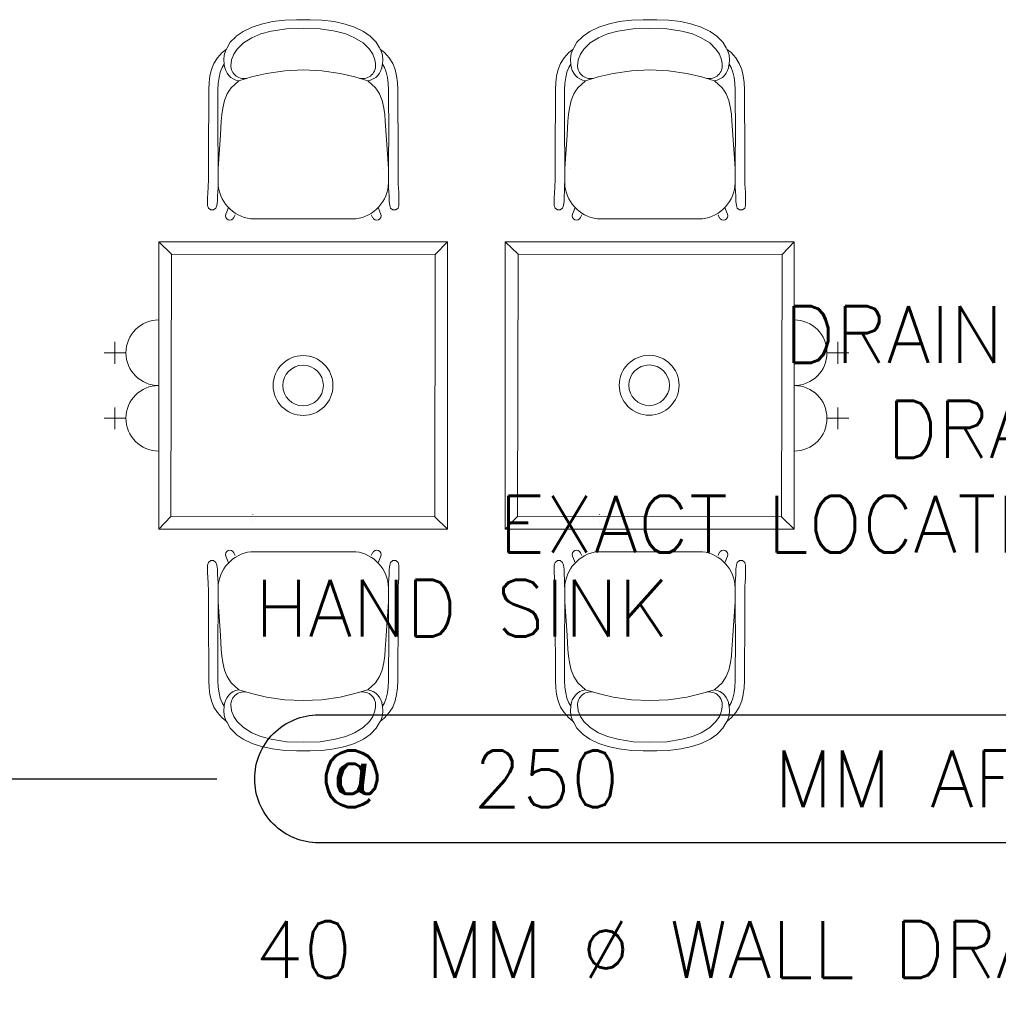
# Model space of a CAD drawing. Header units: millimetres. Extents: x -750 to 57307, y -2234 to 18901.
# Tile 28 of 102: x 8256 to 10835, y 13440 to 16036. Entities that reach past the tile are written whole.
import ezdxf
from ezdxf.enums import TextEntityAlignment as Align

# ---------------------------------------------------------------- set-up
doc = ezdxf.new("R2010")
doc.units = ezdxf.units.MM
doc.header["$MEASUREMENT"] = 0
doc.layers.add('GREY SCALE', color=9, linetype='Continuous', lineweight=0, true_color=0x808080)
doc.layers.add('GREYSCALE', color=9, linetype='Continuous', lineweight=0, true_color=0x808080)
doc.layers.add('LINE', color=7, linetype='Continuous')
doc.layers.add('PLUMBING-DW-TR-LVL-TAG', color=7, linetype='Continuous')
doc.layers.add('WASTE WATER-TEXT', color=7, linetype='Continuous', lineweight=20)
doc.styles.add('Oswald Light', font='txt')
doc.styles.add('ROMANS-100', font='romans.shx')
doc.styles.get("Standard").update_dxf_attribs({"font": 'arial.ttf'})
doc.dimstyles.new('MDS-50', dxfattribs={"dimtxt": 100, "dimasz": 100, "dimexe": 50, "dimexo": 50, "dimgap": 25, "dimtad": 1, "dimdec": 0, "dimtxsty": 'Oswald Light', "dimcen": 0, "dimdle": 1.5875, "dimazin": 0, "dimtfac": 1, "dimtdec": 0, "dimtix": 1, "dimtmove": 0, "dimatfit": 0, "dimfxl": 1, "dimfrac": 2, "dimtolj": 1, "dimarcsym": 0})

# ---------------------------------------------------------------- blocks, each defined once
blk = doc.blocks.new('FLOOR PLAN')
at = {"layer": 'GREYSCALE'}
for p, q in [((8813.1, 15920.1), (8813.2, 15920.8)), ((9193.9, 15920.1), (9193.8, 15920.8)), ((9726.8, 15920.1), (9727, 15920.8)), ((10107.6, 15920.1), (10107.5, 15920.8)), ((8793.6, 15908.1), (8793.6, 15908.2)), ((9003.5, 15903.8), (9003.5, 15903.8)), ((9213.4, 15908.1), (9213.4, 15908.2)), ((9707.4, 15908.1), (9707.4, 15908.2)), ((9917.3, 15903.8), (9917.2, 15903.8)), ((10127.1, 15908.1), (10127.1, 15908.2)), ((8793.4, 15642.8), (8793.4, 15642.9)), ((9213.6, 15642.8), (9213.6, 15642.9)), ((9707.2, 15642.8), (9707.2, 15642.9)), ((10127.3, 15642.8), (10127.3, 15642.9)), ((8622.3, 15449.9), (8655.7, 15417.8)), ((9383.6, 15449.9), (9351.5, 15416.5)), ((9536, 15449.9), (9569.5, 15417.8)), ((10297.4, 15449.9), (10265.3, 15416.5)), ((8622.3, 15244.2), (8622.3, 15071.4)), ((10297.4, 15244.2), (10297.4, 15071.4)), ((8507.1, 15186.6), (8507.1, 15129)), ((10412.6, 15186.6), (10412.6, 15129)), ((8535.9, 15157.8), (8478.3, 15157.8)), ((10383.8, 15157.8), (10441.4, 15157.8)), ((8622.3, 15071.4), (8622.3, 14898.6)), ((10297.4, 15071.4), (10297.4, 14898.6)), ((8507.1, 15013.8), (8507.1, 14956.2)), ((10412.6, 15013.8), (10412.6, 14956.2)), ((8535.9, 14985), (8478.3, 14985)), ((10383.8, 14985), (10441.4, 14985)), ((8622.3, 14693), (8654.4, 14726.4)), ((8870.1, 14730.9), (8870.1, 14730.6)), ((9383.6, 14693), (9350.1, 14725.1)), ((9536, 14693), (9568.1, 14726.4)), ((9783.8, 14730.9), (9783.8, 14730.6)), ((10297.4, 14693), (10263.9, 14725.1)), ((8870.5, 14713.1), (8870.5, 14712.8)), ((9784.2, 14713.1), (9784.2, 14712.8)), ((8793.4, 14501.4), (8793.4, 14501.4)), ((9213.6, 14501.4), (9213.6, 14501.4)), ((9707.2, 14501.4), (9707.2, 14501.4)), ((10127.3, 14501.4), (10127.3, 14501.4)), ((8793.6, 14236.1), (8793.6, 14236.1)), ((9003.5, 14240.4), (9003.5, 14240.4)), ((9213.4, 14236.1), (9213.4, 14236.1)), ((9707.4, 14236.1), (9707.4, 14236.1)), ((9917.3, 14240.4), (9917.2, 14240.4)), ((10127.1, 14236.1), (10127.1, 14236.1)), ((8813.1, 14224.2), (8813.2, 14223.4)), ((9193.9, 14224.2), (9193.8, 14223.4)), ((9726.8, 14224.2), (9727, 14223.4)), ((10107.6, 14224.2), (10107.5, 14223.4))]:
    blk.add_line(p, q, dxfattribs=at)
for points in [[(8844.8, 16005.3), (8868.4, 16016.7), (8893, 16024.7), (8922.4, 16031.1), (8954.7, 16034.9), (8985.5, 16036.1), (9003.5, 16035.9)], [(9162.2, 16005.3), (9138.6, 16016.7), (9114, 16024.7), (9084.5, 16031.1), (9052.3, 16034.9), (9021.5, 16036.1), (9003.5, 16035.9)], [(9758.5, 16005.3), (9782.2, 16016.7), (9806.7, 16024.7), (9836.2, 16031.1), (9868.4, 16034.9), (9899.3, 16036.1), (9917.2, 16035.9)], [(10076, 16005.3), (10052.3, 16016.7), (10027.7, 16024.7), (9998.3, 16031.1), (9966.1, 16034.9), (9935.2, 16036.1), (9917.3, 16035.9)], [(8844.8, 16005.3), (8827, 15992.7), (8825.6, 15991.1), (8811.1, 15976.6), (8802.5, 15961.6), (8800.7, 15958.6), (8800.3, 15957.6), (8795.7, 15946.3), (8795.1, 15941.9), (8794, 15930.8)], [(9115.6, 15998.6), (9087.9, 16005.9), (9048.2, 16012.1), (9003.5, 16013.3), (8958.8, 16012.1), (8919.1, 16005.9), (8891.4, 15998.6), (8868.1, 15988.7), (8845.9, 15974.8)], [(9162.2, 16005.3), (9180, 15992.7), (9181.4, 15991.1), (9195.9, 15976.6), (9204.5, 15961.6), (9206.3, 15958.6), (9206.7, 15957.6), (9211.3, 15946.3), (9211.9, 15941.9), (9213, 15930.8)], [(9758.5, 16005.3), (9740.8, 15992.7), (9739.4, 15991.1), (9724.9, 15976.6), (9716.3, 15961.6), (9714.5, 15958.6), (9714.1, 15957.6), (9709.5, 15946.3), (9708.9, 15941.9), (9707.8, 15930.8)], [(10029.3, 15998.6), (10001.6, 16005.9), (9961.9, 16012.1), (9917.2, 16013.3), (9872.6, 16012.1), (9832.9, 16005.9), (9805.1, 15998.6), (9781.8, 15988.7), (9759.7, 15974.8)], [(10076, 16005.3), (10093.7, 15992.7), (10095.1, 15991.1), (10109.6, 15976.6), (10118.2, 15961.6), (10120, 15958.6), (10120.4, 15957.6), (10125, 15946.3), (10125.6, 15941.9), (10126.7, 15930.8)], [(8775.6, 15546.3), (8773.3, 15539.1), (8767.2, 15534.7), (8759.7, 15534.7), (8753.6, 15539.1), (8751.3, 15546.3), (8751.3, 15546.5), (8751.3, 15546.7), (8751.3, 15566.3), (8751.5, 15578.8), (8752.8, 15594.2), (8753.2, 15599.5), (8753.3, 15610.1), (8753.4, 15628.5), (8753.4, 15674), (8754.2, 15851.6), (8755.2, 15870.3), (8757.4, 15888), (8761.5, 15904.8), (8767.9, 15920.7), (8777.2, 15935.6), (8789.6, 15949.2), (8800.3, 15957.6)], [(9231.4, 15546.3), (9233.7, 15539.1), (9239.8, 15534.7), (9247.3, 15534.7), (9253.4, 15539.1), (9255.7, 15546.3), (9255.7, 15546.5), (9255.7, 15546.7), (9255.7, 15566.3), (9255.5, 15578.8), (9254.2, 15594.2), (9253.8, 15599.5), (9253.7, 15610.1), (9253.6, 15628.5), (9253.6, 15674), (9252.8, 15851.6), (9251.8, 15870.3), (9249.6, 15888), (9245.5, 15904.8), (9239.1, 15920.7), (9229.8, 15935.6), (9217.4, 15949.2), (9206.7, 15957.6)], [(9689.4, 15546.3), (9687, 15539.1), (9680.9, 15534.7), (9673.4, 15534.7), (9667.3, 15539.1), (9665, 15546.3), (9665, 15546.5), (9665, 15546.7), (9665, 15566.3), (9665.3, 15578.8), (9666.6, 15594.2), (9666.9, 15599.5), (9667, 15610.1), (9667.1, 15628.5), (9667.2, 15674), (9668, 15851.6), (9668.9, 15870.3), (9671.2, 15888), (9675.2, 15904.8), (9681.6, 15920.7), (9690.9, 15935.6), (9703.3, 15949.2), (9714.1, 15957.6)], [(10145.1, 15546.3), (10147.4, 15539.1), (10153.5, 15534.7), (10161, 15534.7), (10167.1, 15539.1), (10169.5, 15546.3), (10169.5, 15546.5), (10169.5, 15546.7), (10169.5, 15566.3), (10169.2, 15578.8), (10167.9, 15594.2), (10167.5, 15599.5), (10167.5, 15610.1), (10167.4, 15628.5), (10167.3, 15674), (10166.5, 15851.6), (10165.5, 15870.3), (10163.3, 15888), (10159.2, 15904.8), (10152.8, 15920.7), (10143.6, 15935.6), (10131.1, 15949.2), (10120.4, 15957.6)], [(8795.1, 15918.4), (8789.6, 15909.7), (8784.7, 15897.4), (8781.4, 15883.6), (8779.5, 15868.2), (8778.6, 15850.9), (8778, 15728.7)], [(9211.9, 15918.4), (9217.4, 15909.7), (9222.3, 15897.4), (9225.6, 15883.6), (9227.5, 15868.2), (9228.4, 15850.9), (9229, 15728.7)], [(9708.8, 15918.4), (9703.4, 15909.7), (9698.4, 15897.4), (9695.1, 15883.6), (9693.2, 15868.2), (9692.3, 15850.9), (9691.8, 15728.7)], [(10125.7, 15918.4), (10131.1, 15909.7), (10136, 15897.4), (10139.3, 15883.6), (10141.3, 15868.2), (10142.2, 15850.9), (10142.7, 15728.7)], [(9173.3, 15875), (9139.7, 15885.5), (9100.8, 15894.5), (9052.2, 15901.5), (9003.5, 15903.8), (9003.5, 15903.8), (8954.8, 15901.5), (8906.2, 15894.5), (8867.3, 15885.5), (8833.7, 15875)], [(10087.1, 15875), (10053.4, 15885.5), (10014.5, 15894.5), (9966, 15901.5), (9917.3, 15903.8), (9917.2, 15903.8), (9868.5, 15901.5), (9820, 15894.5), (9781, 15885.5), (9747.4, 15875)], [(8795.9, 15823.2), (8791.1, 15803.2), (8788.8, 15785.9), (8787.3, 15768.6), (8785, 15732.5), (8779.3, 15643.5), (8778.8, 15625.6), (8778.8, 15625.1), (8778.9, 15622.2)], [(9211.1, 15823.2), (9215.9, 15803.2), (9218.2, 15785.9), (9219.7, 15768.6), (9222, 15732.5), (9227.7, 15643.5), (9228.2, 15625.6), (9228.2, 15625.1), (9228.1, 15622.2)], [(9709.6, 15823.2), (9704.9, 15803.2), (9702.5, 15785.9), (9701.1, 15768.6), (9698.7, 15732.5), (9693, 15643.5), (9692.5, 15625.6), (9692.5, 15625.1), (9692.7, 15622.2)], [(10124.9, 15823.2), (10129.6, 15803.2), (10131.9, 15785.9), (10133.4, 15768.6), (10135.7, 15732.5), (10141.4, 15643.5), (10141.9, 15625.6), (10141.9, 15625.1), (10141.8, 15622.2)], [(8775.6, 15546.3), (8777, 15557.4), (8777, 15560.4), (8777.2, 15572.6), (8778, 15581.2), (8778.7, 15594.6), (8778.7, 15599.4), (8778.8, 15609.9), (8778.9, 15628.4), (8778.9, 15673.9), (8778, 15728.7)], [(9231.4, 15546.3), (9230, 15557.4), (9230, 15560.4), (9229.8, 15572.6), (9229, 15581.2), (9228.3, 15594.6), (9228.3, 15599.4), (9228.2, 15609.9), (9228.1, 15628.4), (9228.1, 15673.9), (9229, 15728.7)], [(9689.4, 15546.3), (9690.7, 15557.4), (9690.8, 15560.4), (9691, 15572.6), (9691.7, 15581.2), (9692.4, 15594.6), (9692.4, 15599.4), (9692.5, 15609.9), (9692.6, 15628.4), (9692.7, 15673.9), (9691.8, 15728.7)], [(10145.1, 15546.3), (10143.7, 15557.4), (10143.7, 15560.4), (10143.5, 15572.6), (10142.8, 15581.2), (10142.1, 15594.6), (10142, 15599.4), (10142, 15609.9), (10141.9, 15628.4), (10141.8, 15673.9), (10142.7, 15728.7)], [(8805.1, 15539), (8801.9, 15529), (8799.3, 15523.3), (8799.3, 15523.2), (8798.4, 15518.7), (8799.3, 15514.3), (8801.8, 15510.6), (8805.5, 15508.1), (8809.9, 15507.2), (8814.4, 15508.1), (8818.1, 15510.6), (8820.6, 15514.3), (8820.7, 15514.5), (8824.1, 15521.5)], [(9201.9, 15539), (9205.1, 15529), (9207.7, 15523.3), (9207.7, 15523.2), (9208.6, 15518.7), (9207.7, 15514.3), (9205.2, 15510.6), (9201.5, 15508.1), (9197, 15507.2), (9192.6, 15508.1), (9188.9, 15510.6), (9186.4, 15514.3), (9186.3, 15514.5), (9182.8, 15521.5)], [(9718.9, 15539), (9715.7, 15529), (9713.1, 15523.3), (9713, 15523.2), (9712.1, 15518.7), (9713, 15514.3), (9715.5, 15510.6), (9719.3, 15508.1), (9723.7, 15507.2), (9728.1, 15508.1), (9731.9, 15510.6), (9734.4, 15514.3), (9734.4, 15514.5), (9737.9, 15521.5)], [(10115.6, 15539), (10118.8, 15529), (10121.4, 15523.3), (10121.5, 15523.2), (10122.4, 15518.7), (10121.5, 15514.3), (10119, 15510.6), (10115.2, 15508.1), (10110.8, 15507.2), (10106.4, 15508.1), (10102.6, 15510.6), (10100.1, 15514.3), (10100, 15514.5), (10096.6, 15521.5)], [(8805.1, 14605.2), (8801.9, 14615.3), (8799.3, 14621), (8799.3, 14621.1), (8798.4, 14625.5), (8799.3, 14629.9), (8801.8, 14633.7), (8805.5, 14636.2), (8809.9, 14637.1), (8814.4, 14636.2), (8818.1, 14633.7), (8820.6, 14629.9), (8820.7, 14629.8), (8824.1, 14622.8)], [(9201.9, 14605.2), (9205.1, 14615.3), (9207.7, 14621), (9207.7, 14621.1), (9208.6, 14625.5), (9207.7, 14629.9), (9205.2, 14633.7), (9201.5, 14636.2), (9197, 14637.1), (9192.6, 14636.2), (9188.9, 14633.7), (9186.4, 14629.9), (9186.3, 14629.8), (9182.8, 14622.8)], [(9718.9, 14605.2), (9715.7, 14615.3), (9713.1, 14621), (9713, 14621.1), (9712.1, 14625.5), (9713, 14629.9), (9715.5, 14633.7), (9719.3, 14636.2), (9723.7, 14637.1), (9728.1, 14636.2), (9731.9, 14633.7), (9734.4, 14629.9), (9734.4, 14629.8), (9737.9, 14622.8)], [(10115.6, 14605.2), (10118.8, 14615.3), (10121.4, 14621), (10121.5, 14621.1), (10122.4, 14625.5), (10121.5, 14629.9), (10119, 14633.7), (10115.2, 14636.2), (10110.8, 14637.1), (10106.4, 14636.2), (10102.6, 14633.7), (10100.1, 14629.9), (10100, 14629.8), (10096.6, 14622.8)], [(8775.6, 14598), (8773.3, 14605.1), (8767.2, 14609.6), (8759.7, 14609.6), (8753.6, 14605.1), (8751.3, 14598), (8751.3, 14597.8), (8751.3, 14597.6), (8751.3, 14577.9), (8751.5, 14565.4), (8752.8, 14550), (8753.2, 14544.8), (8753.3, 14534.2), (8753.4, 14515.8), (8753.4, 14470.3), (8754.2, 14292.6), (8755.2, 14273.9), (8757.4, 14256.3), (8761.5, 14239.5), (8767.9, 14223.6), (8777.2, 14208.7), (8789.6, 14195.1), (8800.3, 14186.6)], [(8775.6, 14598), (8777, 14586.9), (8777, 14583.9), (8777.2, 14571.7), (8778, 14563), (8778.7, 14549.6), (8778.7, 14544.8), (8778.8, 14534.3), (8778.9, 14515.9), (8778.9, 14470.4), (8778, 14415.5)], [(9231.4, 14598), (9233.7, 14605.1), (9239.8, 14609.6), (9247.3, 14609.6), (9253.4, 14605.1), (9255.7, 14598), (9255.7, 14597.8), (9255.7, 14597.6), (9255.7, 14577.9), (9255.5, 14565.4), (9254.2, 14550), (9253.8, 14544.8), (9253.7, 14534.2), (9253.6, 14515.8), (9253.6, 14470.3), (9252.8, 14292.6), (9251.8, 14273.9), (9249.6, 14256.3), (9245.5, 14239.5), (9239.1, 14223.6), (9229.8, 14208.7), (9217.4, 14195.1), (9206.7, 14186.6)], [(9231.4, 14598), (9230, 14586.9), (9230, 14583.9), (9229.8, 14571.7), (9229, 14563), (9228.3, 14549.6), (9228.3, 14544.8), (9228.2, 14534.3), (9228.1, 14515.9), (9228.1, 14470.4), (9229, 14415.5)], [(9689.4, 14598), (9687, 14605.1), (9680.9, 14609.6), (9673.4, 14609.6), (9667.3, 14605.1), (9665, 14598), (9665, 14597.8), (9665, 14597.6), (9665, 14577.9), (9665.3, 14565.4), (9666.6, 14550), (9666.9, 14544.8), (9667, 14534.2), (9667.1, 14515.8), (9667.2, 14470.3), (9668, 14292.6), (9668.9, 14273.9), (9671.2, 14256.3), (9675.2, 14239.5), (9681.6, 14223.6), (9690.9, 14208.7), (9703.3, 14195.1), (9714.1, 14186.6)], [(9689.4, 14598), (9690.7, 14586.9), (9690.8, 14583.9), (9691, 14571.7), (9691.7, 14563), (9692.4, 14549.6), (9692.4, 14544.8), (9692.5, 14534.3), (9692.6, 14515.9), (9692.7, 14470.4), (9691.8, 14415.5)], [(10145.1, 14598), (10147.4, 14605.1), (10153.5, 14609.6), (10161, 14609.6), (10167.1, 14605.1), (10169.5, 14598), (10169.5, 14597.8), (10169.5, 14597.6), (10169.5, 14577.9), (10169.2, 14565.4), (10167.9, 14550), (10167.5, 14544.8), (10167.5, 14534.2), (10167.4, 14515.8), (10167.3, 14470.3), (10166.5, 14292.6), (10165.5, 14273.9), (10163.3, 14256.3), (10159.2, 14239.5), (10152.8, 14223.6), (10143.6, 14208.7), (10131.1, 14195.1), (10120.4, 14186.6)], [(10145.1, 14598), (10143.7, 14586.9), (10143.7, 14583.9), (10143.5, 14571.7), (10142.8, 14563), (10142.1, 14549.6), (10142, 14544.8), (10142, 14534.3), (10141.9, 14515.9), (10141.8, 14470.4), (10142.7, 14415.5)], [(8795.9, 14321.1), (8791.1, 14341), (8788.8, 14358.3), (8787.3, 14375.6), (8785, 14411.8), (8779.3, 14500.8), (8778.8, 14518.7), (8778.8, 14519.1), (8778.9, 14522)], [(9211.1, 14321.1), (9215.9, 14341), (9218.2, 14358.3), (9219.7, 14375.6), (9222, 14411.8), (9227.7, 14500.8), (9228.2, 14518.7), (9228.2, 14519.1), (9228.1, 14522)], [(9709.6, 14321.1), (9704.9, 14341), (9702.5, 14358.3), (9701.1, 14375.6), (9698.7, 14411.8), (9693, 14500.8), (9692.5, 14518.7), (9692.5, 14519.1), (9692.7, 14522)], [(10124.9, 14321.1), (10129.6, 14341), (10131.9, 14358.3), (10133.4, 14375.6), (10135.7, 14411.8), (10141.4, 14500.8), (10141.9, 14518.7), (10141.9, 14519.1), (10141.8, 14522)], [(8795.1, 14225.9), (8789.6, 14234.6), (8784.7, 14246.9), (8781.4, 14260.6), (8779.5, 14276.1), (8778.6, 14293.4), (8778, 14415.5)], [(9211.9, 14225.9), (9217.4, 14234.6), (9222.3, 14246.9), (9225.6, 14260.6), (9227.5, 14276.1), (9228.4, 14293.4), (9229, 14415.5)], [(9708.8, 14225.9), (9703.4, 14234.6), (9698.4, 14246.9), (9695.1, 14260.6), (9693.2, 14276.1), (9692.3, 14293.4), (9691.8, 14415.5)], [(10125.7, 14225.9), (10131.1, 14234.6), (10136, 14246.9), (10139.3, 14260.6), (10141.3, 14276.1), (10142.2, 14293.4), (10142.7, 14415.5)], [(9173.3, 14269.2), (9139.7, 14258.8), (9100.8, 14249.8), (9052.2, 14242.8), (9003.5, 14240.4), (9003.5, 14240.4), (8954.8, 14242.8), (8906.2, 14249.8), (8867.3, 14258.8), (8833.7, 14269.2)], [(10087.1, 14269.2), (10053.4, 14258.8), (10014.5, 14249.8), (9966, 14242.8), (9917.3, 14240.4), (9917.2, 14240.4), (9868.5, 14242.8), (9820, 14249.8), (9781, 14258.8), (9747.4, 14269.2)], [(8844.8, 14138.9), (8827, 14151.5), (8825.6, 14153.1), (8811.1, 14167.7), (8802.5, 14182.6), (8800.7, 14185.7), (8800.3, 14186.6), (8795.7, 14198), (8795.1, 14202.4), (8794, 14213.5)], [(9162.2, 14138.9), (9180, 14151.5), (9181.4, 14153.1), (9195.9, 14167.7), (9204.5, 14182.6), (9206.3, 14185.7), (9206.7, 14186.6), (9211.3, 14198), (9211.9, 14202.4), (9213, 14213.5)], [(9758.5, 14138.9), (9740.8, 14151.5), (9739.4, 14153.1), (9724.9, 14167.7), (9716.3, 14182.6), (9714.5, 14185.7), (9714.1, 14186.6), (9709.5, 14198), (9708.9, 14202.4), (9707.8, 14213.5)], [(10076, 14138.9), (10093.7, 14151.5), (10095.1, 14153.1), (10109.6, 14167.7), (10118.2, 14182.6), (10120, 14185.7), (10120.4, 14186.6), (10125, 14198), (10125.6, 14202.4), (10126.7, 14213.5)], [(9115.6, 14145.7), (9087.9, 14138.4), (9048.2, 14132.1), (9003.5, 14130.9), (8958.8, 14132.1), (8919.1, 14138.4), (8891.4, 14145.7), (8868.1, 14155.6), (8845.9, 14169.5)], [(10029.3, 14145.7), (10001.6, 14138.4), (9961.9, 14132.1), (9917.2, 14130.9), (9872.6, 14132.1), (9832.9, 14138.4), (9805.1, 14145.7), (9781.8, 14155.6), (9759.7, 14169.5)], [(8844.8, 14138.9), (8868.4, 14127.6), (8893, 14119.6), (8922.4, 14113.2), (8954.7, 14109.3), (8985.5, 14108.1), (9003.5, 14108.3)], [(9162.2, 14138.9), (9138.6, 14127.6), (9114, 14119.6), (9084.5, 14113.2), (9052.3, 14109.3), (9021.5, 14108.1), (9003.5, 14108.3)], [(9758.5, 14138.9), (9782.2, 14127.6), (9806.7, 14119.6), (9836.2, 14113.2), (9868.4, 14109.3), (9899.3, 14108.1), (9917.2, 14108.3)], [(10076, 14138.9), (10052.3, 14127.6), (10027.7, 14119.6), (9998.3, 14113.2), (9966.1, 14109.3), (9935.2, 14108.1), (9917.3, 14108.3)]]:
    blk.add_lwpolyline(points, dxfattribs=at)
for points in [[(9152.7, 15881.4, 0.526709), (9193.8, 15920.8), (9192.4, 15930.5), (9186.4, 15945.3), (9177.6, 15958.7), (9161.1, 15974.8), (9138.9, 15988.7), (9115.6, 15998.6)], [(10066.4, 15881.4, 0.526709), (10107.5, 15920.8), (10106.2, 15930.5), (10100.1, 15945.3), (10091.3, 15958.7), (10074.8, 15974.8), (10052.6, 15988.7), (10029.3, 15998.6)], [(8854.3, 15881.4, -0.526709), (8813.2, 15920.8), (8814.6, 15930.5), (8820.6, 15945.3), (8829.4, 15958.7), (8845.9, 15974.8)], [(9768.1, 15881.4, -0.526709), (9727, 15920.8), (9728.3, 15930.5), (9734.4, 15945.3), (9743.2, 15958.7), (9759.7, 15974.8)], [(8795.9, 15823.2), (8802.7, 15840.5), (8807.1, 15847.3), (8813.1, 15856.7), (8833.7, 15875, -0.349179), (8795.2, 15916.8), (8795.1, 15918.4), (8794, 15930.8)], [(9211.1, 15823.2), (9204.3, 15840.5), (9199.9, 15847.3), (9193.9, 15856.7), (9173.3, 15875, 0.349179), (9211.8, 15916.8), (9211.9, 15918.4), (9213, 15930.8)], [(9709.6, 15823.2), (9716.4, 15840.5), (9720.8, 15847.3), (9726.8, 15856.7), (9747.4, 15875, -0.349179), (9708.9, 15916.8), (9708.8, 15918.4), (9707.8, 15930.8)], [(10124.9, 15823.2), (10118, 15840.5), (10113.7, 15847.3), (10107.7, 15856.7), (10087.1, 15875, 0.349179), (10125.5, 15916.8), (10125.7, 15918.4), (10126.7, 15930.8)], [(9228.2, 15606.3, -0.369238), (9141.9, 15511), (8865.1, 15511, -0.369238), (8778.8, 15606.3)], [(10142, 15606.3, -0.369238), (10055.6, 15511), (9778.8, 15511, -0.369238), (9692.5, 15606.3)], [(9228.2, 14537.9, 0.369238), (9141.9, 14633.2), (8865.1, 14633.2, 0.369238), (8778.8, 14537.9)], [(10142, 14537.9, 0.369238), (10055.6, 14633.2), (9778.8, 14633.2, 0.369238), (9692.5, 14537.9)], [(8795.9, 14321.1), (8802.7, 14303.8), (8807.1, 14297), (8813.1, 14287.6), (8833.7, 14269.2, 0.349179), (8795.2, 14227.4), (8795.1, 14225.9), (8794, 14213.5)], [(9211.1, 14321.1), (9204.3, 14303.8), (9199.9, 14297), (9193.9, 14287.6), (9173.3, 14269.2, -0.349179), (9211.8, 14227.4), (9211.9, 14225.9), (9213, 14213.5)], [(9709.6, 14321.1), (9716.4, 14303.8), (9720.8, 14297), (9726.8, 14287.6), (9747.4, 14269.2, 0.349179), (9708.9, 14227.4), (9708.8, 14225.9), (9707.8, 14213.5)], [(10124.9, 14321.1), (10118, 14303.8), (10113.7, 14297), (10107.7, 14287.6), (10087.1, 14269.2, -0.349179), (10125.5, 14227.4), (10125.7, 14225.9), (10126.7, 14213.5)], [(8854.3, 14262.8, 0.526709), (8813.2, 14223.4), (8814.6, 14213.7), (8820.6, 14198.9), (8829.4, 14185.6), (8845.9, 14169.5)], [(9152.7, 14262.8, -0.526709), (9193.8, 14223.4), (9192.4, 14213.7), (9186.4, 14198.9), (9177.6, 14185.6), (9161.1, 14169.5), (9138.9, 14155.6), (9115.6, 14145.7)], [(9768.1, 14262.8, 0.526709), (9727, 14223.4), (9728.3, 14213.7), (9734.4, 14198.9), (9743.2, 14185.6), (9759.7, 14169.5)], [(10066.4, 14262.8, -0.526709), (10107.5, 14223.4), (10106.2, 14213.7), (10100.1, 14198.9), (10091.3, 14185.6), (10074.8, 14169.5), (10052.6, 14155.6), (10029.3, 14145.7)]]:
    blk.add_lwpolyline(points, format="xyb", dxfattribs=at)
at = {"layer": 'GREYSCALE', "ltscale": 3}
for points in [[(9383.6, 14693), (8622.3, 14693), (8622.3, 15449.9), (9383.6, 15449.9)], [(10297.4, 14693), (9536, 14693), (9536, 15449.9), (10297.4, 15449.9)], [(9350.1, 14725.1), (8654.4, 14726.4), (8655.7, 15417.8), (9351.5, 15416.5)], [(10263.9, 14725.1), (9568.1, 14726.4), (9569.5, 15417.8), (10265.3, 15416.5)]]:
    blk.add_lwpolyline(points, close=True, dxfattribs=at)
at = {"layer": 'GREYSCALE'}
for centre, radius in [((9002.9, 15071.4), 78.9), ((9915.1, 15072.1), 78.9), ((9002.9, 15071.4), 53.5), ((9915.1, 15072.1), 53.5)]:
    blk.add_circle(centre, radius, dxfattribs=at)
for centre, start, end in [((8622.3, 15157.8), 90, 270), ((10297.4, 15157.8), 270, 90), ((8622.3, 14985), 90, 270), ((10297.4, 14985), 270, 90)]:
    blk.add_arc(centre, 86.4, start, end, dxfattribs=at)
blk = doc.blocks.new('PLUM-DW-WD-TAG')
at = {"layer": 'PLUMBING-DW-TR-LVL-TAG'}
blk.add_lwpolyline([(112.5, 112.5), (1687.5, 112.5, -0.414214), (1800, 0, -0.414214), (1687.5, -112.5), (112.5, -112.5, -0.414214), (0, 0), (0, 0, -0.414214)], format="xyb", close=True, dxfattribs=at)
at = {"layer": 'PLUMBING-DW-TR-LVL-TAG', "char_height": 100, "attachment_point": 4}
for s, width, insert in [('{\\Fromans|c0;@}', 115.286, (112.5, 0)), ('{\\Fromans|c0;MM AFFL}', 662.905, (912.5, 0)), ('{\\Fromans|c0;MM %%C WALL DRAIN}', 1987.152, (300, -300))]:
    blk.add_mtext_dynamic_manual_height_columns(s, width=width, gutter_width=3324.7, heights=[0], dxfattribs=dict(at, insert=insert))
at = {"layer": 'PLUMBING-DW-TR-LVL-TAG', "style": 'ROMANS-100'}
for tag, p in [('PLUM-DR-EQP', (0, 300)), ('PLUM-DR-PSIZE', (0, -300))]:
    blk.add_attdef(tag, text='', height=100, dxfattribs=at).set_placement(p, align=Align.MIDDLE_LEFT)
blk.add_attdef('PLUM-PIPE-LVL', text='', height=100, dxfattribs=at).set_placement((512.5, 0), align=Align.MIDDLE_CENTER)

msp = doc.modelspace()

# ---------------------------------------------------------------- block references
at = {"layer": 'GREY SCALE', "ltscale": 5}
msp.add_blockref('FLOOR PLAN', (0, 0), dxfattribs=at)
at = {"layer": 'PLUMBING-DW-TR-LVL-TAG', "xscale": 1.5, "yscale": 1.5, "zscale": 1.5}
msp.add_blockref('PLUM-DW-WD-TAG', (8875.4, 14034.1), dxfattribs=at).add_auto_attribs({'PLUM-PIPE-LVL': '250', 'PLUM-DR-PSIZE': '40', 'PLUM-DR-EQP': 'HAND SINK'})

# ---------------------------------------------------------------- texts
at = {"layer": 'WASTE WATER-TEXT', "color": 1, "true_color": 0xff0000, "insert": (13523.8, 14955.9), "char_height": 150, "attachment_point": 6}
msp.add_mtext_dynamic_manual_height_columns('\\pxqr;{\\Fromans|c0;DRAIN TERMINATION TO EXISTING\\PDRAIN WATER TAP OFF POINT,\\PEXACT LOCATION TO BE FIELD VERIFIED.}', width=4304.56, gutter_width=0, heights=[0], dxfattribs=at)

# ---------------------------------------------------------------- leaders
at = {"layer": 'LINE'}
msp.add_leader([(7746.5, 11871.7), (7746.5, 14034.1), (8775.4, 14034.1)], dimstyle='MDS-50', override={"dimasz": 130, "dimtad": 0}, dxfattribs=at)

doc.saveas('drawing.dxf')
